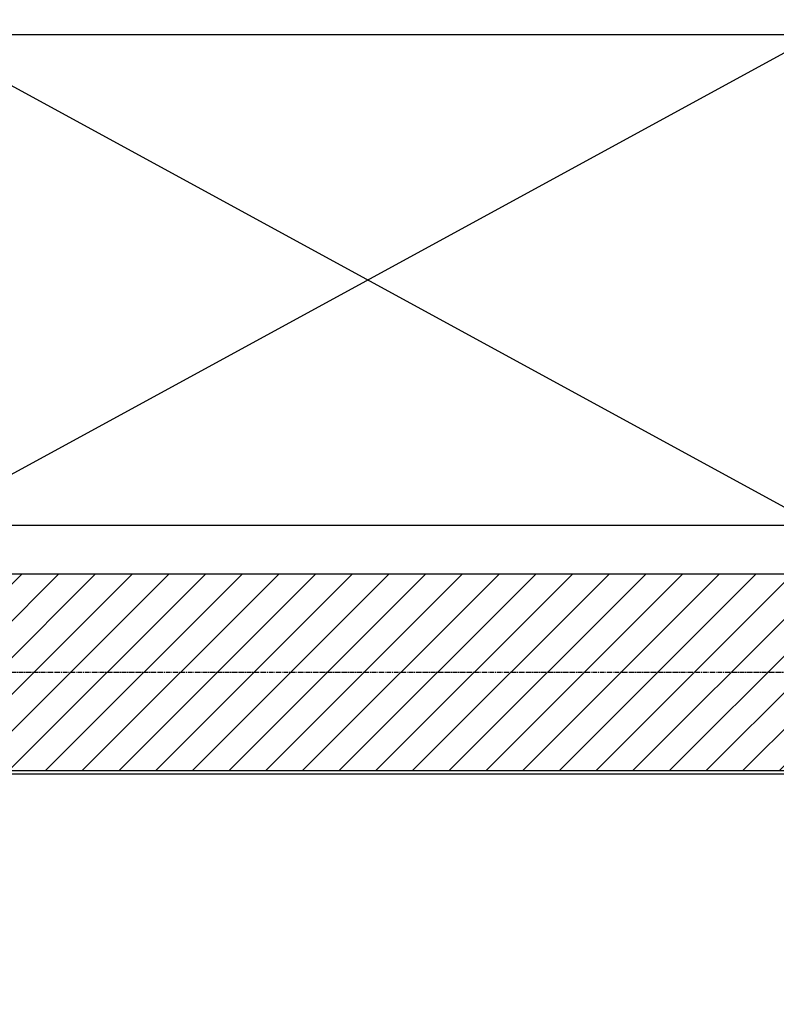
# Model space of a CAD drawing. Header units: millimetres. Extents: x 69081 to 158617, y -37521 to -9534.
# Tile 148 of 256: x 113618 to 113711, y -20404 to -20284. Entities that reach past the tile are written whole.
import ezdxf

# ---------------------------------------------------------------- set-up
doc = ezdxf.new("R2010")
doc.units = ezdxf.units.MM
doc.linetypes.add('DO', pattern=[0.8, 0.6, -0.1, 0, -0.1])
for name, color, linetype in [('A-----SZ', 8, 'Continuous'), ('A-ARM', 8, 'Continuous'), ('A-OSI', 8, 'DO'), ('A-SCI', 7, 'Continuous')]:
    doc.layers.add(name, color=color, linetype=linetype)

# ---------------------------------------------------------------- blocks, each defined once
blk = doc.blocks.new('osie')
at = {"layer": 'A-OSI'}
blk.add_line((17717.4, -43202.43), (20818.3, -43202.43), dxfattribs=at)

msp = doc.modelspace()

# ---------------------------------------------------------------- hatches: boundary and pattern name
at = {"layer": 'A-----SZ'}
h = msp.add_hatch(dxfattribs=at)
h.set_pattern_fill('ANSI31', color=256)
h.set_pattern_definition([(45, (84168.599, -387.6832), (-2.24506404, 2.24506402), [])])
h.paths.add_polyline_path([(113821.1415, -20313.5941), (113845.1415, -20313.5941), (113845.1814, -20375.5849), (113471.6814, -20375.5849), (113471.6814, -20351.5849), (113821.1814, -20351.5849)])

# ---------------------------------------------------------------- linework, layer by layer
msp.add_lwpolyline([(111556.6836, -18844.1938), (111703.244, -18807.7598), (111981.0586, -20011.1069), (112126.2397, -19977.5892), (112217.3915, -20376.0176), (113845.1415, -20376.0176), (113845.1415, -18660.5941), (113996.1415, -18660.5941), (113996.1415, -20536.5941), (111947.4049, -20536.5941), (111556.4636, -18843.6979)])
at = {"layer": 'A-ARM'}
msp.add_lwpolyline([(113715.9008, -20285.6076), (113605.8636, -20285.6076), (113605.8636, -20345.6076), (113715.9008, -20345.6076), (113715.9008, -20285.6076), (113605.8636, -20345.6076), (113605.8636, -20285.6076), (113715.9008, -20345.6076)], dxfattribs=at)
at = {"layer": 'A-SCI', "color": 4}
msp.add_lwpolyline([(113821.1415, -20313.5941), (113821.1415, -20351.5941), (113179.6415, -20351.5941), (113179.6415, -20375.5941), (113845.1415, -20375.5941), (113845.1415, -20313.5941)], dxfattribs=at)

# ---------------------------------------------------------------- block references
msp.add_blockref('osie', (94084.5456, 22838.835), dxfattribs=at)

doc.saveas('drawing.dxf')
